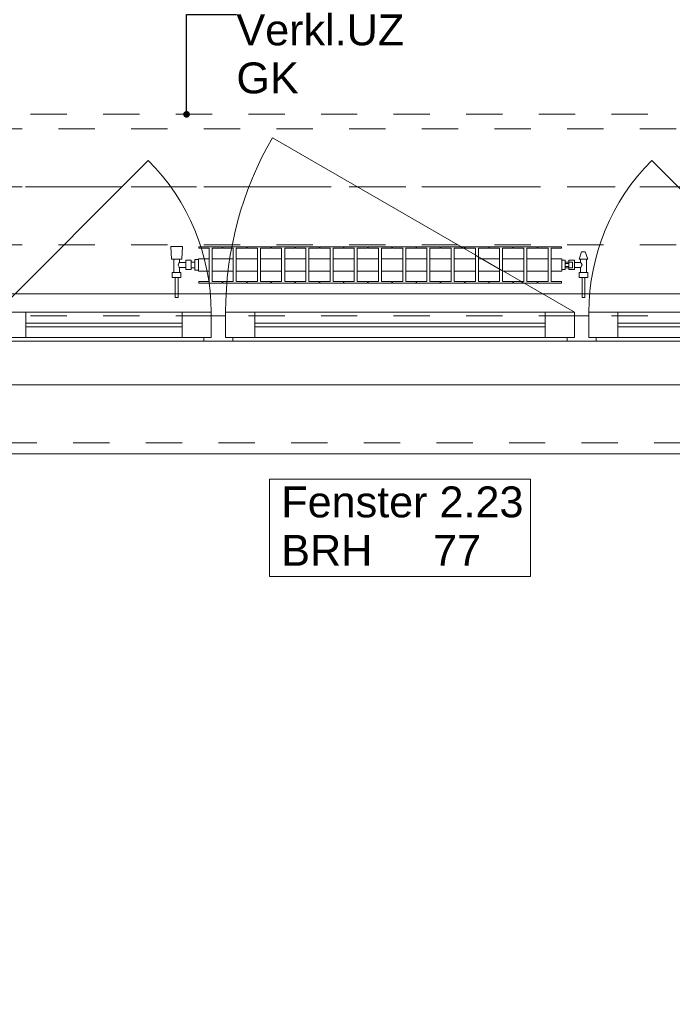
# Model space of a CAD drawing. Header units: metres. Extents: x -4 to 100, y -11 to 17.
# Tile 154 of 256: x 15.67 to 17.47, y -1.7 to 1.01. Entities that reach past the tile are written whole.
import ezdxf

# ---------------------------------------------------------------- set-up
doc = ezdxf.new("R2010")
doc.units = ezdxf.units.M
doc.header["$MEASUREMENT"] = 0
for name, pattern in [('Achse', [0.2, 0.1, -0.05, 0, -0.05]), ('Strichlinie doppelt', [0.546806, 0.264583, -0.105833, 0.070556, -0.105833]), ('Strichlinie eng', [0.115, 0.075, -0.04]), ('Untersicht', [0.1, 0.075, -0.025]), ('Wipeout_Contour', [1, 0, -1])]:
    doc.linetypes.add(name, pattern=pattern)
for name, color, linetype in [('152 - Bemaßung_ Beschriftung.Ausbau', 7, 'Continuous'), ('451 - Universal.Achsen Raster', 7, 'Continuous'), ('603 - Struktur.Bodenplatte_ Decke Roh', 7, 'Continuous'), ('604 - Struktur.Wand Aussen', 7, 'Continuous'), ('608 - Struktur.Träger', 7, 'Continuous'), ('650 - Abdeckung.Fußboden Aufbau', 7, 'Continuous'), ('801 - HKLSE.Heizung_ Klima_ Lüftung', 7, 'Continuous'), ('Neubau_152 - Bemaßung_ Beschriftung.Ausbau', 7, 'Continuous'), ('Neubau_653 - Abdeckung.TB Verkofferung', 7, 'Continuous')]:
    doc.layers.add(name, color=color, linetype=linetype)
doc.styles.add('ERSTELLTER_STIL_2', font='txt')
doc.dimstyles.new('ERSTELLTER_STIL__5', dxfattribs={"dimtxt": 0.1, "dimasz": 0.0532, "dimexe": 0.18, "dimexo": 0.0625, "dimgap": 0, "dimtad": 1, "dimtih": 1, "dimtoh": 1, "dimzin": 0, "dimdsep": 46, "dimtxsty": 'ERSTELLTER_STIL_2', "dimblk": 'ARROWHEAD_2', "dimblk1": 'ARROWHEAD_2', "dimblk2": 'ARROWHEAD_2', "dimcen": 0.09, "dimse1": 1, "dimse2": 1, "dimclrd": 7, "dimclre": 7, "dimclrt": 7, "dimazin": 0, "dimtfac": 1, "dimtdec": 4, "dimtmove": 0, "dimatfit": 3, "dimfxl": 1, "dimtolj": 1, "dimtzin": 0, "dimarcsym": 0})
doc.dimstyles.new('ERSTELLTER_STIL__8', dxfattribs={"dimtxt": 0.18, "dimasz": 0.03648, "dimexe": 0.18, "dimexo": 0.0625, "dimgap": 0, "dimtad": 0, "dimtih": 1, "dimtoh": 1, "dimdec": 4, "dimzin": 0, "dimdsep": 46, "dimcen": 0.09, "dimadec": 0, "dimazin": 0, "dimtfac": 1, "dimtdec": 4, "dimtmove": 0, "dimatfit": 3, "dimldrblk": 'ARROWHEAD_11', "dimfxl": 1, "dimtolj": 1, "dimtzin": 0, "dimarcsym": 0})

# ---------------------------------------------------------------- blocks, each defined once
blk = doc.blocks.new('ARROWHEAD_11')
at = {"color": 0, "linetype": 'Continuous', "lineweight": 0}
blk.add_line((0, 0), (-1, 0), dxfattribs=at)
at = {"color": 0, "linetype": 'Continuous', "lineweight": 0, "const_width": 0.25, "flags": 128}
blk.add_lwpolyline([(-0.125, 0, 1), (0.125, 0, 1)], format="xyb", close=True, dxfattribs=at)
blk = doc.blocks.new('*D450')
at = {"layer": '152 - Bemaßung_ Beschriftung.Ausbau', "color": 7, "linetype": 'Continuous', "lineweight": 5}
for p, q in [((14.32, -4.1125), (14.32, -4.0075)), ((15.52, -4.1125), (15.52, -4.0075)), ((14.3402, -4.025), (14.2998, -4.095)), ((15.5402, -4.025), (15.4998, -4.095)), ((11.92, -4.06), (14.32, -4.06)), ((14.32, -4.06), (15.52, -4.06)), ((15.52, -4.06), (17.92, -4.06))]:
    blk.add_line(p, q, dxfattribs=at)
at = {"layer": '152 - Bemaßung_ Beschriftung.Ausbau', "color": 7, "lineweight": 5, "insert": (14.787, -4.04), "char_height": 0.1, "attachment_point": 7, "style": 'ERSTELLTER_STIL_2'}
blk.add_mtext('\\A1;{\\pql;\\fArial|b0|i0|c0|p38;1,20}', dxfattribs=at)
blk = doc.blocks.new('ARROWHEAD_2')
at = {"color": 0, "linetype": 'Continuous', "lineweight": 0}
for p, q in [((-0.378, -0.655), (0.378, 0.655)), ((0, 0), (-1, 0))]:
    blk.add_line(p, q, dxfattribs=at)
blk = doc.blocks.new('*D451')
at = {"layer": '152 - Bemaßung_ Beschriftung.Ausbau', "color": 7, "linetype": 'Continuous', "lineweight": 5}
for p, q in [((15.5402, -4.025), (15.4998, -4.095)), ((17.9402, -4.025), (17.8998, -4.095)), ((15.52, -4.06), (17.92, -4.06))]:
    blk.add_line(p, q, dxfattribs=at)
at = {"layer": '152 - Bemaßung_ Beschriftung.Ausbau', "color": 7, "lineweight": 5, "char_height": 0.1, "attachment_point": 7, "style": 'ERSTELLTER_STIL_2'}
for s, insert in [('\\A1;{\\pql;\\fArial|b0|i0|c0|p38;2,40}', (16.587, -4.04)), ('\\A1;{\\pql;\\fArial|b0|i0|c0|p38;2,01}', (16.587, -4.18))]:
    blk.add_mtext(s, dxfattribs=dict(at, insert=insert))
blk = doc.blocks.new('*D452')
at = {"layer": '152 - Bemaßung_ Beschriftung.Ausbau', "color": 7, "linetype": 'Continuous', "lineweight": 5}
for p, q in [((17.92, -4.1125), (17.92, -4.0075)), ((19.12, -4.1125), (19.12, -4.0075)), ((17.9402, -4.025), (17.8998, -4.095)), ((19.1402, -4.025), (19.0998, -4.095)), ((15.52, -4.06), (17.92, -4.06)), ((17.92, -4.06), (19.12, -4.06)), ((19.12, -4.06), (21.52, -4.06))]:
    blk.add_line(p, q, dxfattribs=at)
at = {"layer": '152 - Bemaßung_ Beschriftung.Ausbau', "color": 7, "lineweight": 5, "insert": (18.387, -4.04), "char_height": 0.1, "attachment_point": 7, "style": 'ERSTELLTER_STIL_2'}
blk.add_mtext('\\A1;{\\pql;\\fArial|b0|i0|c0|p38;1,20}', dxfattribs=at)
blk = doc.blocks.new('*D486')
at = {"layer": '152 - Bemaßung_ Beschriftung.Ausbau', "color": 7, "linetype": 'Continuous', "lineweight": 5}
for p, q in [((14.8802, -4.525), (14.8398, -4.595)), ((14.86, -4.6125), (14.86, -4.5075)), ((15.0402, -4.525), (14.9998, -4.595)), ((15.02, -4.6125), (15.02, -4.5075)), ((11.395, -4.56), (14.86, -4.56)), ((14.86, -4.56), (15.02, -4.56)), ((15.02, -4.56), (18.45, -4.56))]:
    blk.add_line(p, q, dxfattribs=at)
blk = doc.blocks.new('*D487')
at = {"layer": '152 - Bemaßung_ Beschriftung.Ausbau', "color": 7, "linetype": 'Continuous', "lineweight": 5}
for p, q in [((15.0402, -4.525), (14.9998, -4.595)), ((18.4702, -4.525), (18.4298, -4.595)), ((18.45, -4.6125), (18.45, -4.5075)), ((15.02, -4.56), (18.45, -4.56)), ((18.45, -4.56), (18.61, -4.56))]:
    blk.add_line(p, q, dxfattribs=at)
at = {"layer": '152 - Bemaßung_ Beschriftung.Ausbau', "color": 7, "lineweight": 5, "char_height": 0.1, "attachment_point": 7, "style": 'ERSTELLTER_STIL_2'}
for s, insert in [('\\A1;{\\pql;\\fArial|b0|i0|c0|p38;3,43}', (16.5261, -4.54)), ('\\A1;{\\pql;\\fArial|b0|i0|c0|p38;16}', (18.278, -4.54))]:
    blk.add_mtext(s, dxfattribs=dict(at, insert=insert))
blk = doc.blocks.new('*D530')
at = {"layer": '152 - Bemaßung_ Beschriftung.Ausbau', "color": 7, "linetype": 'Continuous', "lineweight": 5}
for p, q in [((15.08, -5.1125), (15.08, -5.0075)), ((18.38, -5.1125), (18.38, -5.0075)), ((15.1002, -5.025), (15.0598, -5.095)), ((18.4002, -5.025), (18.3598, -5.095)), ((14.78, -5.06), (15.08, -5.06)), ((15.08, -5.06), (18.38, -5.06)), ((18.38, -5.06), (18.68, -5.06))]:
    blk.add_line(p, q, dxfattribs=at)
at = {"layer": '152 - Bemaßung_ Beschriftung.Ausbau', "color": 7, "lineweight": 5, "insert": (16.597, -5.04), "char_height": 0.1, "attachment_point": 7, "style": 'ERSTELLTER_STIL_2'}
blk.add_mtext('\\A1;{\\pql;\\fArial|b0|i0|c0|p38;3,30}', dxfattribs=at)
blk = doc.blocks.new('*D562')
at = {"layer": '152 - Bemaßung_ Beschriftung.Ausbau', "color": 7, "linetype": 'Continuous', "lineweight": 5}
for p, q in [((-0.165, -6.1125), (-0.165, -6.0075)), ((62.425, -6.1125), (62.425, -6.0075)), ((-0.1448, -6.025), (-0.1852, -6.095)), ((62.4048, -6.095), (62.4452, -6.025)), ((-0.1992, -6.06), (-0.165, -6.06)), ((-0.165, -6.06), (62.425, -6.06)), ((62.425, -6.06), (62.4593, -6.06))]:
    blk.add_line(p, q, dxfattribs=at)
at = {"layer": '152 - Bemaßung_ Beschriftung.Ausbau', "color": 7, "lineweight": 5, "insert": (30.959, -6.04), "char_height": 0.1, "attachment_point": 7, "style": 'ERSTELLTER_STIL_2'}
blk.add_mtext('\\A1;{\\pql;\\fArial|b0|i0|c0|p38;62,59}', dxfattribs=at)
blk = doc.blocks.new('*D747')
at = {"layer": '152 - Bemaßung_ Beschriftung.Ausbau', "color": 7, "linetype": 'Continuous', "lineweight": 5}
for p, q in [((-0.1448, -5.525), (-0.1852, -5.595)), ((-0.165, -5.6125), (-0.165, -5.5075)), ((43.7602, -5.525), (43.7198, -5.595)), ((43.74, -5.6125), (43.74, -5.5075)), ((-0.1992, -5.56), (-0.165, -5.56)), ((-0.165, -5.56), (43.74, -5.56)), ((43.74, -5.56), (43.89, -5.56))]:
    blk.add_line(p, q, dxfattribs=at)
at = {"layer": '152 - Bemaßung_ Beschriftung.Ausbau', "color": 7, "lineweight": 5, "char_height": 0.1, "attachment_point": 7, "style": 'ERSTELLTER_STIL_2'}
for s, insert in [('\\A1;{\\pql;\\fArial|b0|i0|c0|p38;43,90\\fArial|b0|i0|c0|p38;\\A1{\\H.66x;\\S5^  ;}}', (21.5915, -5.5594)), ('\\A1;{\\pql;\\fArial|b0|i0|c0|p38;15}', (43.7399, -5.5505))]:
    blk.add_mtext(s, dxfattribs=dict(at, insert=insert))

msp = doc.modelspace()

# ---------------------------------------------------------------- linework, layer by layer
at = {"layer": '451 - Universal.Achsen Raster', "color": 160, "linetype": 'Strichlinie doppelt', "lineweight": 9, "true_color": 0x3232ff}
msp.add_line((64.935, 0.55), (-3.175, 0.55), dxfattribs=at)
at = {"layer": '603 - Struktur.Bodenplatte_ Decke Roh', "color": 7, "linetype": 'Continuous', "lineweight": 18, "flags": 128}
msp.add_lwpolyline([(-0.015, 13.695), (-0.015, 0.005), (43.89, 0.005)], dxfattribs=at)
at = {"layer": '604 - Struktur.Wand Aussen', "color": 7, "linetype": 'Continuous', "lineweight": 9}
for p, q in [((15.61, 0.205), (16.0272, 0.6222)), ((17.83, 0.205), (17.4128, 0.6222)), ((15.62, -0.185), (17.82, -0.185))]:
    msp.add_line(p, q, dxfattribs=at)
at = {"layer": '604 - Struktur.Wand Aussen', "color": 7, "linetype": 'Continuous', "lineweight": 13}
for p, q in [((15.61, 0.205), (15.69, 0.205)), ((15.69, 0.205), (16.12, 0.205)), ((15.69, 0.205), (15.69, 0.135)), ((16.12, 0.135), (16.12, 0.205)), ((16.12, 0.205), (16.2, 0.205)), ((16.2, 0.205), (16.2, 0.135)), ((16.2, 0.135), (16.2, 0.195)), ((16.2, 0.195), (16.22, 0.195)), ((16.22, 0.195), (16.24, 0.195)), ((16.24, 0.135), (16.24, 0.205)), ((16.24, 0.205), (16.32, 0.205)), ((16.24, 0.195), (16.24, 0.135)), ((16.32, 0.205), (17.12, 0.205)), ((16.32, 0.205), (16.32, 0.135)), ((17.12, 0.135), (17.12, 0.205)), ((17.12, 0.205), (17.2, 0.205)), ((17.2, 0.205), (17.2, 0.135)), ((17.2, 0.135), (17.2, 0.195)), ((17.2, 0.195), (17.22, 0.195)), ((17.22, 0.195), (17.24, 0.195)), ((17.24, 0.135), (17.24, 0.205)), ((17.24, 0.205), (17.32, 0.205)), ((17.24, 0.195), (17.24, 0.135)), ((17.32, 0.205), (17.75, 0.205)), ((17.32, 0.205), (17.32, 0.135)), ((15.69, 0.175), (16.12, 0.175)), ((16.12, 0.165), (15.69, 0.165)), ((16.32, 0.175), (17.12, 0.175)), ((17.12, 0.165), (16.32, 0.165)), ((17.32, 0.175), (17.75, 0.175)), ((17.75, 0.165), (17.32, 0.165)), ((15.69, 0.135), (15.61, 0.135)), ((16.18, 0.125), (15.63, 0.125)), ((16.12, 0.135), (15.69, 0.135)), ((16.2, 0.135), (16.12, 0.135)), ((16.18, 0.125), (16.18, 0.135)), ((16.18, 0.135), (16.2, 0.135)), ((16.22, 0.125), (16.18, 0.125)), ((16.26, 0.125), (16.22, 0.125)), ((16.24, 0.135), (16.26, 0.135)), ((16.32, 0.135), (16.24, 0.135)), ((16.26, 0.135), (16.26, 0.125)), ((17.18, 0.125), (16.26, 0.125)), ((17.12, 0.135), (16.32, 0.135)), ((17.2, 0.135), (17.12, 0.135)), ((17.18, 0.125), (17.18, 0.135)), ((17.18, 0.135), (17.2, 0.135)), ((17.22, 0.125), (17.18, 0.125)), ((17.26, 0.125), (17.22, 0.125)), ((17.24, 0.135), (17.26, 0.135)), ((17.32, 0.135), (17.24, 0.135)), ((17.26, 0.135), (17.26, 0.125)), ((17.81, 0.125), (17.26, 0.125)), ((17.75, 0.135), (17.32, 0.135))]:
    msp.add_line(p, q, dxfattribs=at)
at = {"layer": '604 - Struktur.Wand Aussen', "color": 7, "linetype": 'Strichlinie eng', "lineweight": 9}
msp.add_line((15.62, -0.155), (17.82, -0.155), dxfattribs=at)
at = {"layer": '604 - Struktur.Wand Aussen', "color": 7, "linetype": 'Continuous', "lineweight": 9, "flags": 128}
msp.add_lwpolyline([(16.3606, -0.5221), (17.0794, -0.5221), (17.0794, -0.3886), (17.0794, -0.255), (16.3606, -0.255), (16.3606, -0.3886)], close=True, dxfattribs=at)
at = {"layer": '608 - Struktur.Träger', "color": 7, "linetype": 'Untersicht', "lineweight": 13}
msp.add_line((0.38, 0.71), (61.88, 0.71), dxfattribs=at)
at = {"layer": '608 - Struktur.Träger', "color": 7, "linetype": 'Achse', "lineweight": 9}
msp.add_line((0.38, 0.55), (61.88, 0.55), dxfattribs=at)
at = {"layer": '650 - Abdeckung.Fußboden Aufbau', "color": 7, "linetype": 'Continuous', "lineweight": 13, "flags": 128}
msp.add_lwpolyline([(15.02, 0.71), (15.09, 0.71), (15.09, 0.255), (18.37, 0.255), (18.37, 0.71), (18.45, 0.71), (18.45, 5.19), (18.37, 5.19), (18.37, 5.81), (17.24, 5.81)], dxfattribs=at)
at = {"layer": 'Neubau_653 - Abdeckung.TB Verkofferung', "color": 1, "linetype": 'Untersicht', "lineweight": 9}
for p, q in [((0.7025, 0.7495), (29.33, 0.7495)), ((0.7025, 0.195), (29.33, 0.195))]:
    msp.add_line(p, q, dxfattribs=at)

# ---------------------------------------------------------------- texts
at = {"layer": '604 - Struktur.Wand Aussen', "color": 7, "lineweight": 9, "char_height": 0.085, "style": 'ERSTELLTER_STIL_2'}
for s, insert, attachment_point in [('\\A1;{\\pql;\\pt0;\\fArial|b0|i0|c0|p38;Fenster 2.23}', (16.3932, -0.3609), 7), ('\\A1;{\\pql;\\pt0,0.05;\\fArial|b0|i0|c0|p38;77\\fArial|b0|i0|c0|p38;\\A1{\\H.66x;\\S^  ;}\\fArial|b0|i0|c0|p38;\\fArial|b0|i0|c0|p38;\\A1{\\H.66x;\\S^  ;}}', (16.8109, -0.408), 1), ('\\A1;{\\pql;\\pt0;\\fArial|b0|i0|c0|p38;}', (16.9399, -0.3886), 1), ('\\A1;{\\pql;\\pt0;\\fArial|b0|i0|c0|p38;BRH}', (16.3932, -0.408), 1)]:
    msp.add_mtext(s, dxfattribs=dict(at, insert=insert, attachment_point=attachment_point))
at = {"layer": 'Neubau_152 - Bemaßung_ Beschriftung.Ausbau', "color": 1, "linetype": 'Continuous', "lineweight": 13, "insert": (16.2697, 1.0244), "char_height": 0.085, "attachment_point": 1, "line_spacing_factor": 0.933036, "style": 'ERSTELLTER_STIL_2'}
msp.add_mtext('\\A1;{\\pql;\\fArial|b0|i0|c0|p38;Verkl.U\\fArial|b0|i0|c0|p38;Z\\P\\pql;\\fArial|b0|i0|c0|p38;GK}', dxfattribs=at)

# ---------------------------------------------------------------- dimensions: what is measured, and where the dimension line sits
at = {"layer": '152 - Bemaßung_ Beschriftung.Ausbau', "color": 7, "linetype": 'Continuous', "lineweight": 5}
for base, p1, p2, picture, middle in [((15.52, -4.06), (14.32, 0.125), (15.52, 0.125), '*D450', (14.9169, -3.99)), ((17.92, -4.06), (15.52, 0.125), (17.92, 0.125), '*D451', (16.7169, -3.99)), ((19.12, -4.06), (17.92, 0.125), (19.12, 0.125), '*D452', (18.5169, -3.99)), ((62.425, -6.06), (-0.165, -0.145), (62.425, -0.145), '*D562', (31.127, -5.99)), ((43.7400000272, -5.5599999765), (-0.165, -0.145), (43.7400000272, -0.145), '*D747', (21.8945452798, -5.4899999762))]:
    dim = msp.add_linear_dim(base=base, p1=p1, p2=p2, angle=0, dimstyle='ERSTELLTER_STIL__5', dxfattribs=at)
    dim.commit()
    dim.dimension.update_dxf_attribs({"geometry": picture, "text_midpoint": middle, "dimtype": 160})

# ---------------------------------------------------------------- leaders
at = {"layer": 'Neubau_152 - Bemaßung_ Beschriftung.Ausbau', "color": 1, "linetype": 'Continuous', "lineweight": 13, "annotation_type": 0, "has_hookline": 1, "hookline_direction": 0, "text_width": 0.458}
msp.add_leader([(16.1325, 0.7495), (16.1325, 1.0244), (16.2697, 1.0244)], dimstyle='ERSTELLTER_STIL__8', dxfattribs=at)

# ---------------------------------------------------------------- next in the draw order: wipeouts: each hides what was drawn before it
at = {"color": 254, "linetype": 'Wipeout_Contour', "lineweight": 0, "ltscale": 4068.58486}
msp.add_wipeout([(16.165, 0.3183), (16.1942, 0.3183), (16.1942, 0.2892), (16.1658, 0.2892), (16.1658, 0.285), (16.2308, 0.285), (16.2308, 0.2892), (16.2025, 0.2892), (16.2025, 0.3183), (16.2608, 0.3183), (16.2608, 0.2892), (16.2325, 0.2892), (16.2325, 0.285), (16.2975, 0.285), (16.2975, 0.2892), (16.2692, 0.2892), (16.2692, 0.3183), (16.3275, 0.3183), (16.3275, 0.2892), (16.2992, 0.2892), (16.2992, 0.285), (16.3642, 0.285), (16.3642, 0.2892), (16.3358, 0.2892), (16.3358, 0.3183), (16.3942, 0.3183), (16.3942, 0.2892), (16.3658, 0.2892), (16.3658, 0.285), (16.4308, 0.285), (16.4308, 0.2892), (16.4025, 0.2892), (16.4025, 0.3183), (16.4608, 0.3183), (16.4608, 0.2892), (16.4325, 0.2892), (16.4325, 0.285), (16.4975, 0.285), (16.4975, 0.2892), (16.4692, 0.2892), (16.4692, 0.3183), (16.5275, 0.3183), (16.5275, 0.2892), (16.4992, 0.2892), (16.4992, 0.285), (16.5642, 0.285), (16.5642, 0.2892), (16.5358, 0.2892), (16.5358, 0.3183), (16.5942, 0.3183), (16.5942, 0.2892), (16.5658, 0.2892), (16.5658, 0.285), (16.6308, 0.285), (16.6308, 0.2892), (16.6025, 0.2892), (16.6025, 0.3183), (16.6608, 0.3183), (16.6608, 0.2892), (16.6325, 0.2892), (16.6325, 0.285), (16.6975, 0.285), (16.6975, 0.2892), (16.6692, 0.2892), (16.6692, 0.3183), (16.7275, 0.3183), (16.7275, 0.2892), (16.6992, 0.2892), (16.6992, 0.285), (16.7642, 0.285), (16.7642, 0.2892), (16.7358, 0.2892), (16.7358, 0.3183), (16.7942, 0.3183), (16.7942, 0.2892), (16.7658, 0.2892), (16.7658, 0.285), (16.8308, 0.285), (16.8308, 0.2892), (16.8025, 0.2892), (16.8025, 0.3183), (16.8608, 0.3183), (16.8608, 0.2892), (16.8325, 0.2892), (16.8325, 0.285), (16.8975, 0.285), (16.8975, 0.2892), (16.8692, 0.2892), (16.8692, 0.3183), (16.9275, 0.3183), (16.9275, 0.2892), (16.8992, 0.2892), (16.8992, 0.285), (16.9642, 0.285), (16.9642, 0.2892), (16.9358, 0.2892), (16.9358, 0.3183), (16.9942, 0.3183), (16.9942, 0.2892), (16.9658, 0.2892), (16.9658, 0.285), (17.0308, 0.285), (17.0308, 0.2892), (17.0025, 0.2892), (17.0025, 0.3183), (17.0608, 0.3183), (17.0608, 0.2892), (17.0325, 0.2892), (17.0325, 0.285), (17.0975, 0.285), (17.0975, 0.2892), (17.0692, 0.2892), (17.0692, 0.3183), (17.1275, 0.3183), (17.1275, 0.2892), (17.0992, 0.2892), (17.0992, 0.285), (17.1642, 0.285), (17.1642, 0.2892), (17.1358, 0.2892), (17.1358, 0.3183), (17.165, 0.3183), (17.165, 0.3517), (17.1358, 0.3517), (17.1358, 0.3808), (17.1642, 0.3808), (17.1642, 0.385), (17.0992, 0.385), (17.0992, 0.3808), (17.1275, 0.3808), (17.1275, 0.3517), (17.0692, 0.3517), (17.0692, 0.3808), (17.0975, 0.3808), (17.0975, 0.385), (17.0325, 0.385), (17.0325, 0.3808), (17.0608, 0.3808), (17.0608, 0.3517), (17.0025, 0.3517), (17.0025, 0.3808), (17.0308, 0.3808), (17.0308, 0.385), (16.9658, 0.385), (16.9658, 0.3808), (16.9942, 0.3808), (16.9942, 0.3517), (16.9358, 0.3517), (16.9358, 0.3808), (16.9642, 0.3808), (16.9642, 0.385), (16.8992, 0.385), (16.8992, 0.3808), (16.9275, 0.3808), (16.9275, 0.3517), (16.8692, 0.3517), (16.8692, 0.3808), (16.8975, 0.3808), (16.8975, 0.385), (16.8325, 0.385), (16.8325, 0.3808), (16.8608, 0.3808), (16.8608, 0.3517), (16.8025, 0.3517), (16.8025, 0.3808), (16.8308, 0.3808), (16.8308, 0.385), (16.7658, 0.385), (16.7658, 0.3808), (16.7942, 0.3808), (16.7942, 0.3517), (16.7358, 0.3517), (16.7358, 0.3808), (16.7642, 0.3808), (16.7642, 0.385), (16.6992, 0.385), (16.6992, 0.3808), (16.7275, 0.3808), (16.7275, 0.3517), (16.6692, 0.3517), (16.6692, 0.3808), (16.6975, 0.3808), (16.6975, 0.385), (16.6325, 0.385), (16.6325, 0.3808), (16.6608, 0.3808), (16.6608, 0.3517), (16.6025, 0.3517), (16.6025, 0.3808), (16.6308, 0.3808), (16.6308, 0.385), (16.5658, 0.385), (16.5658, 0.3808), (16.5942, 0.3808), (16.5942, 0.3517), (16.5358, 0.3517), (16.5358, 0.3808), (16.5642, 0.3808), (16.5642, 0.385), (16.4992, 0.385), (16.4992, 0.3808), (16.5275, 0.3808), (16.5275, 0.3517), (16.4692, 0.3517), (16.4692, 0.3808), (16.4975, 0.3808), (16.4975, 0.385), (16.4325, 0.385), (16.4325, 0.3808), (16.4608, 0.3808), (16.4608, 0.3517), (16.4025, 0.3517), (16.4025, 0.3808), (16.4308, 0.3808), (16.4308, 0.385), (16.3658, 0.385), (16.3658, 0.3808), (16.3942, 0.3808), (16.3942, 0.3517), (16.3358, 0.3517), (16.3358, 0.3808), (16.3642, 0.3808), (16.3642, 0.385), (16.2992, 0.385), (16.2992, 0.3808), (16.3275, 0.3808), (16.3275, 0.3517), (16.2692, 0.3517), (16.2692, 0.3808), (16.2975, 0.3808), (16.2975, 0.385), (16.2325, 0.385), (16.2325, 0.3808), (16.2608, 0.3808), (16.2608, 0.3517), (16.2025, 0.3517), (16.2025, 0.3808), (16.2308, 0.3808), (16.2308, 0.385), (16.1658, 0.385), (16.1658, 0.3808), (16.1942, 0.3808), (16.1942, 0.3517), (16.165, 0.3517)], dxfattribs=at).dxf.layer = '801 - HKLSE.Heizung_ Klima_ Lüftung'

# ---------------------------------------------------------------- next in the draw order: linework, layer by layer
at = {"layer": '604 - Struktur.Wand Aussen', "color": 7, "linetype": 'Continuous', "lineweight": 9}
msp.add_arc((17.2, 0.205), 0.96, 150, 180, dxfattribs=at)
at = {"layer": '801 - HKLSE.Heizung_ Klima_ Lüftung', "color": 7, "linetype": 'Continuous', "lineweight": 5}
for p, q in [((16.1942, 0.2892), (16.1942, 0.3808)), ((16.2308, 0.3808), (16.2025, 0.3808)), ((16.2025, 0.3808), (16.2025, 0.2892)), ((16.2308, 0.385), (16.2308, 0.3808)), ((16.2325, 0.385), (16.2975, 0.385)), ((16.2325, 0.3808), (16.2325, 0.385)), ((16.2325, 0.385), (16.2975, 0.385)), ((16.2325, 0.3808), (16.2325, 0.385)), ((16.2608, 0.3808), (16.2325, 0.3808)), ((16.2608, 0.2892), (16.2608, 0.3808)), ((16.2975, 0.3808), (16.2692, 0.3808)), ((16.2692, 0.3808), (16.2692, 0.2892)), ((16.2975, 0.385), (16.2975, 0.3808)), ((16.2975, 0.385), (16.2975, 0.3808)), ((16.2992, 0.385), (16.3642, 0.385)), ((16.2992, 0.385), (16.3642, 0.385)), ((16.2992, 0.3808), (16.2992, 0.385)), ((16.3275, 0.3808), (16.2992, 0.3808)), ((16.3275, 0.2892), (16.3275, 0.3808)), ((16.3642, 0.3808), (16.3358, 0.3808)), ((16.3358, 0.3808), (16.3358, 0.2892)), ((16.3642, 0.385), (16.3642, 0.3808)), ((16.3642, 0.385), (16.3642, 0.3808)), ((16.3658, 0.385), (16.4308, 0.385)), ((16.3658, 0.385), (16.4308, 0.385)), ((16.3658, 0.3808), (16.3658, 0.385)), ((16.3942, 0.3808), (16.3658, 0.3808)), ((16.3942, 0.2892), (16.3942, 0.3808)), ((16.4308, 0.3808), (16.4025, 0.3808)), ((16.4025, 0.3808), (16.4025, 0.2892)), ((16.4308, 0.385), (16.4308, 0.3808)), ((16.4325, 0.385), (16.4975, 0.385)), ((16.4325, 0.3808), (16.4325, 0.385)), ((16.4325, 0.385), (16.4975, 0.385)), ((16.4325, 0.3808), (16.4325, 0.385)), ((16.4608, 0.3808), (16.4325, 0.3808)), ((16.4608, 0.2892), (16.4608, 0.3808)), ((16.4975, 0.3808), (16.4692, 0.3808)), ((16.4692, 0.3808), (16.4692, 0.2892)), ((16.4975, 0.385), (16.4975, 0.3808)), ((16.4975, 0.385), (16.4975, 0.3808)), ((16.4992, 0.385), (16.5642, 0.385)), ((16.4992, 0.385), (16.5642, 0.385)), ((16.4992, 0.3808), (16.4992, 0.385)), ((16.5275, 0.3808), (16.4992, 0.3808)), ((16.5275, 0.2892), (16.5275, 0.3808)), ((16.5642, 0.3808), (16.5358, 0.3808)), ((16.5358, 0.3808), (16.5358, 0.2892)), ((16.5642, 0.385), (16.5642, 0.3808)), ((16.5658, 0.385), (16.6308, 0.385)), ((16.5658, 0.3808), (16.5658, 0.385)), ((16.5658, 0.385), (16.6308, 0.385)), ((16.5658, 0.3808), (16.5658, 0.385)), ((16.5942, 0.3808), (16.5658, 0.3808)), ((16.5942, 0.2892), (16.5942, 0.3808)), ((16.6308, 0.3808), (16.6025, 0.3808)), ((16.6025, 0.3808), (16.6025, 0.2892)), ((16.6308, 0.385), (16.6308, 0.3808)), ((16.6325, 0.385), (16.6975, 0.385)), ((16.6325, 0.385), (16.6975, 0.385)), ((16.6325, 0.3808), (16.6325, 0.385)), ((16.6608, 0.3808), (16.6325, 0.3808)), ((16.6608, 0.2892), (16.6608, 0.3808)), ((16.6975, 0.3808), (16.6692, 0.3808)), ((16.6692, 0.3808), (16.6692, 0.2892)), ((16.6975, 0.385), (16.6975, 0.3808)), ((16.6975, 0.385), (16.6975, 0.3808)), ((16.6992, 0.385), (16.7642, 0.385)), ((16.6992, 0.385), (16.7642, 0.385)), ((16.6992, 0.3808), (16.6992, 0.385)), ((16.7275, 0.3808), (16.6992, 0.3808)), ((16.7275, 0.2892), (16.7275, 0.3808)), ((16.7642, 0.3808), (16.7358, 0.3808)), ((16.7358, 0.3808), (16.7358, 0.2892)), ((16.7642, 0.385), (16.7642, 0.3808)), ((16.7642, 0.385), (16.7642, 0.3808)), ((16.7658, 0.385), (16.8308, 0.385)), ((16.7658, 0.3808), (16.7658, 0.385)), ((16.7658, 0.385), (16.8308, 0.385)), ((16.7658, 0.3808), (16.7658, 0.385)), ((16.7942, 0.3808), (16.7658, 0.3808)), ((16.7942, 0.2892), (16.7942, 0.3808)), ((16.8308, 0.3808), (16.8025, 0.3808)), ((16.8025, 0.3808), (16.8025, 0.2892)), ((16.8308, 0.385), (16.8308, 0.3808)), ((16.8325, 0.385), (16.8975, 0.385)), ((16.8325, 0.385), (16.8975, 0.385)), ((16.8325, 0.3808), (16.8325, 0.385)), ((16.8608, 0.3808), (16.8325, 0.3808)), ((16.8608, 0.2892), (16.8608, 0.3808)), ((16.8975, 0.3808), (16.8692, 0.3808)), ((16.8692, 0.3808), (16.8692, 0.2892)), ((16.8975, 0.385), (16.8975, 0.3808)), ((16.8992, 0.385), (16.9642, 0.385)), ((16.8992, 0.385), (16.9642, 0.385)), ((16.8992, 0.3808), (16.8992, 0.385)), ((16.9275, 0.3808), (16.8992, 0.3808)), ((16.9275, 0.2892), (16.9275, 0.3808)), ((16.9642, 0.3808), (16.9358, 0.3808)), ((16.9358, 0.3808), (16.9358, 0.2892)), ((16.9642, 0.385), (16.9642, 0.3808)), ((16.9642, 0.385), (16.9642, 0.3808)), ((16.9658, 0.385), (17.0308, 0.385)), ((16.9658, 0.3808), (16.9658, 0.385)), ((16.9658, 0.385), (17.0308, 0.385)), ((16.9658, 0.3808), (16.9658, 0.385)), ((16.9942, 0.3808), (16.9658, 0.3808)), ((16.9942, 0.2892), (16.9942, 0.3808)), ((17.0308, 0.3808), (17.0025, 0.3808)), ((17.0025, 0.3808), (17.0025, 0.2892)), ((17.0308, 0.385), (17.0308, 0.3808)), ((17.0325, 0.385), (17.0975, 0.385)), ((17.0325, 0.3808), (17.0325, 0.385)), ((17.0325, 0.385), (17.0975, 0.385)), ((17.0325, 0.3808), (17.0325, 0.385)), ((17.0608, 0.3808), (17.0325, 0.3808)), ((17.0608, 0.2892), (17.0608, 0.3808)), ((17.0975, 0.3808), (17.0692, 0.3808)), ((17.0692, 0.3808), (17.0692, 0.2892)), ((17.0975, 0.385), (17.0975, 0.3808)), ((17.0975, 0.385), (17.0975, 0.3808)), ((17.0992, 0.385), (17.1642, 0.385)), ((17.0992, 0.3808), (17.0992, 0.385)), ((17.0992, 0.385), (17.1642, 0.385)), ((17.0992, 0.3808), (17.0992, 0.385)), ((17.1275, 0.3808), (17.0992, 0.3808)), ((17.1275, 0.2892), (17.1275, 0.3808)), ((17.1358, 0.3808), (17.1358, 0.2892)), ((16.2025, 0.3517), (16.2608, 0.3517)), ((16.2692, 0.3517), (16.3275, 0.3517)), ((16.3358, 0.3517), (16.3942, 0.3517)), ((16.4025, 0.3517), (16.4608, 0.3517)), ((16.4692, 0.3517), (16.5275, 0.3517)), ((16.5358, 0.3517), (16.5942, 0.3517)), ((16.6025, 0.3517), (16.6608, 0.3517)), ((16.6692, 0.3517), (16.7275, 0.3517)), ((16.7358, 0.3517), (16.7942, 0.3517)), ((16.8025, 0.3517), (16.8608, 0.3517)), ((16.8692, 0.3517), (16.9275, 0.3517)), ((16.9358, 0.3517), (16.9942, 0.3517)), ((17.0025, 0.3517), (17.0608, 0.3517)), ((17.0692, 0.3517), (17.1275, 0.3517)), ((16.2025, 0.3183), (16.2608, 0.3183)), ((16.2692, 0.3183), (16.3275, 0.3183)), ((16.3358, 0.3183), (16.3942, 0.3183)), ((16.4025, 0.3183), (16.4608, 0.3183)), ((16.4692, 0.3183), (16.5275, 0.3183)), ((16.5358, 0.3183), (16.5942, 0.3183)), ((16.6025, 0.3183), (16.6608, 0.3183)), ((16.6692, 0.3183), (16.7275, 0.3183)), ((16.7358, 0.3183), (16.7942, 0.3183)), ((16.8025, 0.3183), (16.8608, 0.3183)), ((16.8692, 0.3183), (16.9275, 0.3183)), ((16.9358, 0.3183), (16.9942, 0.3183)), ((17.0025, 0.3183), (17.0608, 0.3183)), ((17.0692, 0.3183), (17.1275, 0.3183)), ((16.2025, 0.2892), (16.2308, 0.2892)), ((16.2308, 0.2892), (16.2308, 0.285)), ((16.2325, 0.285), (16.2325, 0.2892)), ((16.2325, 0.285), (16.2325, 0.2892)), ((16.2325, 0.2892), (16.2608, 0.2892)), ((16.2975, 0.285), (16.2325, 0.285)), ((16.2692, 0.2892), (16.2975, 0.2892)), ((16.2975, 0.2892), (16.2975, 0.285)), ((16.2975, 0.2892), (16.2975, 0.285)), ((16.2992, 0.285), (16.2992, 0.2892)), ((16.2992, 0.2892), (16.3275, 0.2892)), ((16.3642, 0.285), (16.2992, 0.285)), ((16.3358, 0.2892), (16.3642, 0.2892)), ((16.3642, 0.2892), (16.3642, 0.285)), ((16.3642, 0.2892), (16.3642, 0.285)), ((16.3658, 0.285), (16.3658, 0.2892)), ((16.3658, 0.2892), (16.3942, 0.2892)), ((16.4308, 0.285), (16.3658, 0.285)), ((16.4025, 0.2892), (16.4308, 0.2892)), ((16.4308, 0.2892), (16.4308, 0.285)), ((16.4325, 0.285), (16.4325, 0.2892)), ((16.4325, 0.285), (16.4325, 0.2892)), ((16.4325, 0.2892), (16.4608, 0.2892)), ((16.4975, 0.285), (16.4325, 0.285)), ((16.4692, 0.2892), (16.4975, 0.2892)), ((16.4975, 0.2892), (16.4975, 0.285)), ((16.4975, 0.2892), (16.4975, 0.285)), ((16.4992, 0.285), (16.4992, 0.2892)), ((16.4992, 0.2892), (16.5275, 0.2892)), ((16.5642, 0.285), (16.4992, 0.285)), ((16.5358, 0.2892), (16.5642, 0.2892)), ((16.5642, 0.2892), (16.5642, 0.285)), ((16.5658, 0.285), (16.5658, 0.2892)), ((16.5658, 0.285), (16.5658, 0.2892)), ((16.5658, 0.2892), (16.5942, 0.2892)), ((16.6308, 0.285), (16.5658, 0.285)), ((16.6025, 0.2892), (16.6308, 0.2892)), ((16.6308, 0.2892), (16.6308, 0.285)), ((16.6325, 0.285), (16.6325, 0.2892)), ((16.6325, 0.2892), (16.6608, 0.2892)), ((16.6975, 0.285), (16.6325, 0.285)), ((16.6692, 0.2892), (16.6975, 0.2892)), ((16.6975, 0.2892), (16.6975, 0.285)), ((16.6975, 0.2892), (16.6975, 0.285)), ((16.6992, 0.285), (16.6992, 0.2892)), ((16.6992, 0.2892), (16.7275, 0.2892)), ((16.7642, 0.285), (16.6992, 0.285)), ((16.7358, 0.2892), (16.7642, 0.2892)), ((16.7642, 0.2892), (16.7642, 0.285)), ((16.7642, 0.2892), (16.7642, 0.285)), ((16.7658, 0.285), (16.7658, 0.2892)), ((16.7658, 0.285), (16.7658, 0.2892)), ((16.7658, 0.2892), (16.7942, 0.2892)), ((16.8308, 0.285), (16.7658, 0.285)), ((16.8025, 0.2892), (16.8308, 0.2892)), ((16.8308, 0.2892), (16.8308, 0.285)), ((16.8325, 0.285), (16.8325, 0.2892)), ((16.8325, 0.2892), (16.8608, 0.2892)), ((16.8975, 0.285), (16.8325, 0.285)), ((16.8692, 0.2892), (16.8975, 0.2892)), ((16.8975, 0.2892), (16.8975, 0.285)), ((16.8992, 0.285), (16.8992, 0.2892)), ((16.8992, 0.2892), (16.9275, 0.2892)), ((16.9642, 0.285), (16.8992, 0.285)), ((16.9358, 0.2892), (16.9642, 0.2892)), ((16.9642, 0.2892), (16.9642, 0.285)), ((16.9642, 0.2892), (16.9642, 0.285)), ((16.9658, 0.285), (16.9658, 0.2892)), ((16.9658, 0.285), (16.9658, 0.2892)), ((16.9658, 0.2892), (16.9942, 0.2892)), ((17.0308, 0.285), (16.9658, 0.285)), ((17.0025, 0.2892), (17.0308, 0.2892)), ((17.0308, 0.2892), (17.0308, 0.285)), ((17.0325, 0.285), (17.0325, 0.2892)), ((17.0325, 0.285), (17.0325, 0.2892)), ((17.0325, 0.2892), (17.0608, 0.2892)), ((17.0975, 0.285), (17.0325, 0.285)), ((17.0692, 0.2892), (17.0975, 0.2892)), ((17.0975, 0.2892), (17.0975, 0.285)), ((17.0975, 0.2892), (17.0975, 0.285)), ((17.0992, 0.285), (17.0992, 0.2892)), ((17.0992, 0.285), (17.0992, 0.2892)), ((17.0992, 0.2892), (17.1275, 0.2892))]:
    msp.add_line(p, q, dxfattribs=at)

# ---------------------------------------------------------------- next in the draw order: wipeouts: each hides what was drawn before it
at = {"color": 254, "linetype": 'Wipeout_Contour', "lineweight": 0, "ltscale": 517.602339}
msp.add_wipeout([(16.165, 0.3497), (16.155, 0.3497), (16.155, 0.343), (16.145, 0.343), (16.145, 0.348), (16.13, 0.348), (16.13, 0.342), (16.113, 0.342), (16.113, 0.351), (16.119, 0.351), (16.121, 0.386), (16.089, 0.386), (16.091, 0.351), (16.097, 0.351), (16.097, 0.314), (16.093, 0.314), (16.093, 0.3), (16.101, 0.3), (16.101, 0.245), (16.109, 0.245), (16.109, 0.3), (16.117, 0.3), (16.117, 0.314), (16.113, 0.314), (16.113, 0.328), (16.13, 0.328), (16.13, 0.322), (16.145, 0.322), (16.145, 0.327), (16.155, 0.327), (16.155, 0.3203), (16.165, 0.3203)], dxfattribs=at).dxf.layer = '801 - HKLSE.Heizung_ Klima_ Lüftung'
at = {"color": 254, "linetype": 'Wipeout_Contour', "lineweight": 0, "ltscale": 548.483005}
msp.add_wipeout([(17.165, 0.348), (17.165, 0.322), (17.175, 0.322), (17.175, 0.327), (17.185, 0.327), (17.185, 0.322), (17.2, 0.322), (17.2, 0.328), (17.217, 0.328), (17.217, 0.314), (17.213, 0.314), (17.213, 0.3), (17.221, 0.3), (17.221, 0.245), (17.229, 0.245), (17.229, 0.3), (17.237, 0.3), (17.237, 0.314), (17.233, 0.314), (17.233, 0.351), (17.237, 0.351), (17.23, 0.371), (17.22, 0.371), (17.213, 0.351), (17.217, 0.351), (17.217, 0.342), (17.2, 0.342), (17.2, 0.348), (17.185, 0.348), (17.185, 0.343), (17.175, 0.343), (17.175, 0.348)], dxfattribs=at).dxf.layer = '801 - HKLSE.Heizung_ Klima_ Lüftung'

# ---------------------------------------------------------------- next in the draw order: linework, layer by layer
at = {"layer": '604 - Struktur.Wand Aussen', "color": 7, "linetype": 'Continuous', "lineweight": 9}
for p, q in [((17.2, 0.205), (16.3686, 0.685)), ((15.53, 0.255), (17.91, 0.255))]:
    msp.add_line(p, q, dxfattribs=at)
at = {"layer": '604 - Struktur.Wand Aussen', "color": 7, "linetype": 'Strichlinie eng', "lineweight": 9}
msp.add_line((15.53, 0.255), (17.91, 0.255), dxfattribs=at)
at = {"layer": '604 - Struktur.Wand Aussen', "color": 7, "linetype": 'Continuous', "lineweight": 9}
for centre, start, end in [((15.61, 0.205), 0, 45), ((17.83, 0.205), 135, 180)]:
    msp.add_arc(centre, 0.59, start, end, dxfattribs=at)
at = {"layer": '608 - Struktur.Träger', "color": 7, "linetype": 'Untersicht', "lineweight": 13}
msp.add_line((0.38, 0.39), (61.88, 0.39), dxfattribs=at)
at = {"layer": '801 - HKLSE.Heizung_ Klima_ Lüftung', "color": 7, "linetype": 'Continuous', "lineweight": 5}
for p, q in [((16.0937, 0.386), (16.089, 0.386)), ((16.089, 0.386), (16.0937, 0.386)), ((16.091, 0.351), (16.089, 0.386)), ((16.105, 0.386), (16.0937, 0.386)), ((16.0937, 0.386), (16.105, 0.386)), ((16.1163, 0.386), (16.105, 0.386)), ((16.105, 0.386), (16.1163, 0.386)), ((16.1163, 0.386), (16.121, 0.386)), ((16.121, 0.386), (16.1163, 0.386)), ((16.119, 0.351), (16.121, 0.386)), ((16.1658, 0.385), (16.2308, 0.385)), ((16.1658, 0.3808), (16.1658, 0.385)), ((16.1658, 0.385), (16.2308, 0.385)), ((16.1658, 0.3808), (16.1658, 0.385)), ((16.1942, 0.3808), (16.1658, 0.3808)), ((17.1642, 0.3808), (17.1358, 0.3808)), ((17.1642, 0.385), (17.1642, 0.3808)), ((17.213, 0.351), (17.22, 0.371)), ((17.22, 0.371), (17.2215, 0.371)), ((17.2215, 0.371), (17.225, 0.371)), ((17.225, 0.371), (17.2285, 0.371)), ((17.2285, 0.371), (17.23, 0.371)), ((17.237, 0.351), (17.23, 0.371)), ((16.0951, 0.351), (16.091, 0.351)), ((16.105, 0.351), (16.0951, 0.351)), ((16.097, 0.314), (16.097, 0.351)), ((16.1149, 0.351), (16.105, 0.351)), ((16.1089, 0.335), (16.1103, 0.3379)), ((16.1103, 0.3321), (16.1089, 0.335)), ((16.1108, 0.3389), (16.1113, 0.3399)), ((16.1113, 0.3301), (16.1108, 0.3311)), ((16.1113, 0.3399), (16.113, 0.342)), ((16.113, 0.328), (16.1113, 0.3301)), ((16.113, 0.342), (16.113, 0.351)), ((16.113, 0.342), (16.13, 0.342)), ((16.113, 0.314), (16.113, 0.328)), ((16.113, 0.328), (16.13, 0.328)), ((16.119, 0.351), (16.1149, 0.351)), ((16.13, 0.3415), (16.13, 0.348)), ((16.13, 0.348), (16.145, 0.348)), ((16.13, 0.3285), (16.13, 0.3415)), ((16.13, 0.322), (16.13, 0.3285)), ((16.145, 0.3415), (16.145, 0.348)), ((16.145, 0.343), (16.155, 0.343)), ((16.145, 0.3285), (16.145, 0.3415)), ((16.145, 0.322), (16.145, 0.3285)), ((16.145, 0.327), (16.155, 0.327)), ((16.155, 0.335), (16.155, 0.3497)), ((16.155, 0.3497), (16.165, 0.3497)), ((16.155, 0.3497), (16.165, 0.3497)), ((16.155, 0.335), (16.155, 0.3497)), ((16.155, 0.3497), (16.165, 0.3497)), ((16.155, 0.3497), (16.165, 0.3497)), ((16.155, 0.3407), (16.155, 0.343)), ((16.155, 0.335), (16.155, 0.3407)), ((16.155, 0.3203), (16.155, 0.335)), ((16.155, 0.3203), (16.155, 0.335)), ((16.155, 0.3293), (16.155, 0.335)), ((16.155, 0.327), (16.155, 0.3293)), ((16.165, 0.3468), (16.165, 0.3517)), ((16.165, 0.3517), (16.1942, 0.3517)), ((16.165, 0.335), (16.165, 0.3468)), ((16.165, 0.3232), (16.165, 0.335)), ((17.1358, 0.3517), (17.165, 0.3517)), ((17.165, 0.3468), (17.165, 0.3517)), ((17.165, 0.348), (17.175, 0.348)), ((17.165, 0.348), (17.175, 0.348)), ((17.165, 0.348), (17.175, 0.348)), ((17.165, 0.348), (17.175, 0.348)), ((17.165, 0.335), (17.165, 0.3468)), ((17.165, 0.3232), (17.165, 0.335)), ((17.175, 0.335), (17.175, 0.348)), ((17.185, 0.343), (17.175, 0.343)), ((17.175, 0.3393), (17.185, 0.3393)), ((17.175, 0.322), (17.175, 0.335)), ((17.175, 0.3307), (17.185, 0.3307)), ((17.185, 0.327), (17.175, 0.327)), ((17.185, 0.3415), (17.185, 0.348)), ((17.185, 0.348), (17.185, 0.343)), ((17.2, 0.348), (17.185, 0.348)), ((17.185, 0.3407), (17.185, 0.343)), ((17.185, 0.343), (17.195, 0.343)), ((17.185, 0.3407), (17.185, 0.343)), ((17.185, 0.3393), (17.185, 0.3415)), ((17.185, 0.335), (17.185, 0.3407)), ((17.185, 0.3393), (17.185, 0.3407)), ((17.185, 0.335), (17.185, 0.3393)), ((17.185, 0.3307), (17.185, 0.335)), ((17.185, 0.3293), (17.185, 0.335)), ((17.185, 0.3285), (17.185, 0.3307)), ((17.185, 0.3293), (17.185, 0.3307)), ((17.185, 0.327), (17.185, 0.3293)), ((17.185, 0.327), (17.185, 0.3293)), ((17.185, 0.322), (17.185, 0.3285)), ((17.185, 0.327), (17.195, 0.327)), ((17.185, 0.327), (17.185, 0.322)), ((17.195, 0.3407), (17.195, 0.343)), ((17.195, 0.335), (17.195, 0.3407)), ((17.195, 0.3293), (17.195, 0.335)), ((17.195, 0.327), (17.195, 0.3293)), ((17.2, 0.3415), (17.2, 0.348)), ((17.217, 0.342), (17.2, 0.342)), ((17.2, 0.3285), (17.2, 0.3415)), ((17.2, 0.322), (17.2, 0.3285)), ((17.217, 0.328), (17.2, 0.328)), ((17.213, 0.351), (17.2165, 0.351)), ((17.2165, 0.351), (17.225, 0.351)), ((17.217, 0.342), (17.217, 0.351)), ((17.2187, 0.3399), (17.217, 0.342)), ((17.217, 0.328), (17.2187, 0.3301)), ((17.217, 0.314), (17.217, 0.328)), ((17.2192, 0.3389), (17.2187, 0.3399)), ((17.2187, 0.3301), (17.2192, 0.3311)), ((17.2211, 0.335), (17.2197, 0.3379)), ((17.2197, 0.3321), (17.2211, 0.335)), ((17.225, 0.351), (17.2335, 0.351)), ((17.233, 0.314), (17.233, 0.351)), ((17.2335, 0.351), (17.237, 0.351)), ((16.099, 0.314), (16.093, 0.314)), ((16.093, 0.3), (16.093, 0.314)), ((16.099, 0.3), (16.093, 0.3)), ((16.111, 0.314), (16.099, 0.314)), ((16.111, 0.3), (16.099, 0.3)), ((16.101, 0.245), (16.101, 0.3)), ((16.1022, 0.3), (16.101, 0.3)), ((16.105, 0.3), (16.1022, 0.3)), ((16.1078, 0.3), (16.105, 0.3)), ((16.109, 0.3), (16.1078, 0.3)), ((16.109, 0.245), (16.109, 0.3)), ((16.117, 0.314), (16.111, 0.314)), ((16.117, 0.3), (16.111, 0.3)), ((16.117, 0.3), (16.117, 0.314)), ((16.13, 0.322), (16.145, 0.322)), ((16.155, 0.3203), (16.165, 0.3203)), ((16.155, 0.3203), (16.165, 0.3203)), ((16.165, 0.3183), (16.165, 0.3232)), ((16.165, 0.3183), (16.1942, 0.3183)), ((17.1358, 0.3183), (17.165, 0.3183)), ((17.165, 0.3183), (17.165, 0.3232)), ((17.165, 0.322), (17.175, 0.322)), ((17.2, 0.322), (17.185, 0.322)), ((17.213, 0.314), (17.219, 0.314)), ((17.213, 0.3), (17.213, 0.314)), ((17.213, 0.3), (17.219, 0.3)), ((17.219, 0.314), (17.231, 0.314)), ((17.219, 0.3), (17.231, 0.3)), ((17.221, 0.245), (17.221, 0.3)), ((17.221, 0.3), (17.2222, 0.3)), ((17.2222, 0.3), (17.225, 0.3)), ((17.225, 0.3), (17.2278, 0.3)), ((17.2278, 0.3), (17.229, 0.3)), ((17.229, 0.245), (17.229, 0.3)), ((17.231, 0.314), (17.237, 0.314)), ((17.231, 0.3), (17.237, 0.3)), ((17.237, 0.3), (17.237, 0.314)), ((16.1658, 0.285), (16.1658, 0.2892)), ((16.1658, 0.285), (16.1658, 0.2892)), ((16.1658, 0.2892), (16.1942, 0.2892)), ((16.2308, 0.285), (16.1658, 0.285)), ((17.1642, 0.285), (17.0992, 0.285)), ((17.1358, 0.2892), (17.1642, 0.2892)), ((17.1642, 0.2892), (17.1642, 0.285)), ((16.1022, 0.245), (16.101, 0.245)), ((16.105, 0.245), (16.1022, 0.245)), ((16.1078, 0.245), (16.105, 0.245)), ((16.109, 0.245), (16.1078, 0.245)), ((17.221, 0.245), (17.2222, 0.245)), ((17.2222, 0.245), (17.225, 0.245)), ((17.225, 0.245), (17.2278, 0.245)), ((17.2278, 0.245), (17.229, 0.245))]:
    msp.add_line(p, q, dxfattribs=at)

# ---------------------------------------------------------------- next in the draw order: dimensions: what is measured, and where the dimension line sits
at = {"layer": '152 - Bemaßung_ Beschriftung.Ausbau', "color": 7, "linetype": 'Continuous', "lineweight": 5}
for base, p1, p2, picture, middle in [((15.02, -4.56), (14.86, 3.265), (15.02, 3.265), '*D486', (14.7642, -4.49)), ((18.45, -4.56), (15.02, 3.265), (18.45, 2.95), '*D487', (16.6559, -4.49)), ((18.38, -5.06), (15.08, 0.25), (18.38, 0.7), '*D530', (16.7268, -4.99))]:
    dim = msp.add_linear_dim(base=base, p1=p1, p2=p2, angle=0, dimstyle='ERSTELLTER_STIL__5', dxfattribs=at)
    dim.commit()
    dim.dimension.update_dxf_attribs({"geometry": picture, "text_midpoint": middle, "dimtype": 160})

doc.saveas('drawing.dxf')
